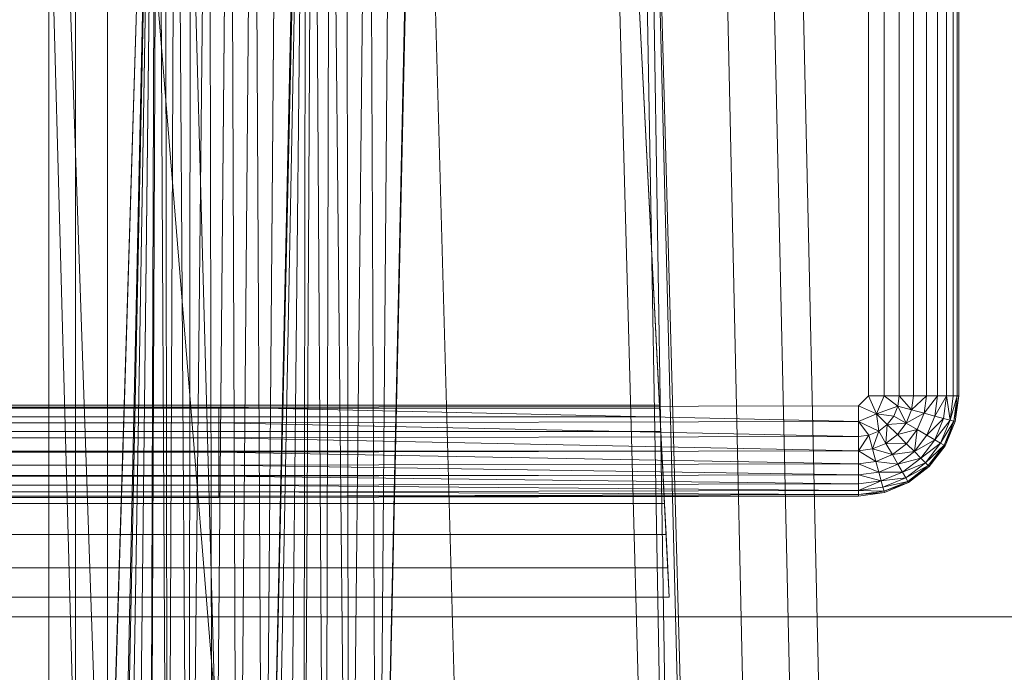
# Model space of a CAD drawing. Header units: metres. Extents: x 391.1 to 430.4, y 12.7 to 28.4.
# Tile 62 of 86: x 401.9462 to 402.0901, y 27.9089 to 28.0042. Entities that reach past the tile are written whole.
import ezdxf

# ---------------------------------------------------------------- set-up
doc = ezdxf.new("R2010")
doc.units = ezdxf.units.M
doc.layers.add('A-DETL-____-MBND', color=7, linetype='Continuous', lineweight=18)
doc.layers.add('A-GENM-____-OTLN', color=7, linetype='Continuous', lineweight=18)

# ---------------------------------------------------------------- blocks, each defined once
blk = doc.blocks.new('Family - Inodor PB-155331-02_ELEC_P0')
at = {"layer": 'A-DETL-____-MBND', "color": 253, "true_color": 0xaaaaaa}
for p, q in [((0.3742, 0.40749), (0.36709, 0.72691)), ((0.3742, 0.40749), (0.36709, 0.72691)), ((0.38104, 0.40776), (0.37392, 0.72725)), ((0.38104, 0.40776), (0.37392, 0.72725)), ((0.38526, 0.40793), (0.37814, 0.72747)), ((0.38526, 0.40793), (0.37814, 0.72747)), ((0.26816, 0.7262), (0.28224, 0.21652)), ((0.28568, 0.7262), (0.26951, 0.2042)), ((0.26951, 0.2042), (0.28565, 0.7256)), ((0.26951, 0.2042), (0.28565, 0.7256)), ((0.27003, 0.72561), (0.27003, 0.44571)), ((0.27003, 0.72561), (0.27965, 0.44571)), ((0.27003, 0.72561), (0.27003, 0.44571)), ((0.27003, 0.72561), (0.27965, 0.44571)), ((0.27003, 0.72561), (0.27003, 0.44571)), ((0.27003, 0.72561), (0.27003, 0.44571)), ((0.27003, 0.21593), (0.28565, 0.7256)), ((0.27003, 0.21593), (0.28565, 0.7256)), ((0.27392, 0.72561), (0.27392, 0.44571)), ((0.27392, 0.72561), (0.27392, 0.44571)), ((0.27859, 0.72561), (0.27859, 0.44571)), ((0.27859, 0.72561), (0.30126, 0.44572)), ((0.27859, 0.72561), (0.27859, 0.44571)), ((0.27859, 0.72561), (0.30126, 0.44572)), ((0.28565, 0.7256), (0.27965, 0.44571)), ((0.27965, 0.44571), (0.28565, 0.7256)), ((0.28565, 0.7256), (0.27965, 0.44571)), ((0.27965, 0.44571), (0.28565, 0.7256)), ((0.28565, 0.7256), (0.27996, 0.44571)), ((0.27996, 0.44571), (0.28565, 0.7256)), ((0.28565, 0.7256), (0.28094, 0.44571)), ((0.28094, 0.44571), (0.28565, 0.7256)), ((0.28565, 0.7256), (0.28254, 0.44571)), ((0.28254, 0.44571), (0.28565, 0.7256)), ((0.28565, 0.7256), (0.28471, 0.44571)), ((0.28471, 0.44571), (0.28565, 0.7256)), ((0.28471, 0.44571), (0.28596, 0.7256)), ((0.28471, 0.44571), (0.28596, 0.7256)), ((0.28596, 0.7256), (0.28739, 0.44571)), ((0.28596, 0.7256), (0.28739, 0.44571)), ((0.28694, 0.7256), (0.28739, 0.44571)), ((0.28694, 0.7256), (0.28739, 0.44571)), ((0.28854, 0.7256), (0.28739, 0.44571)), ((0.28739, 0.44571), (0.28854, 0.7256)), ((0.28854, 0.7256), (0.29049, 0.44571)), ((0.28854, 0.7256), (0.29049, 0.44571)), ((0.28891, 0.7262), (0.30299, 0.21652)), ((0.29071, 0.7256), (0.29049, 0.44571)), ((0.29049, 0.44571), (0.29071, 0.7256)), ((0.29049, 0.44571), (0.29339, 0.7256)), ((0.29049, 0.44571), (0.29339, 0.7256)), ((0.29339, 0.7256), (0.29392, 0.44571)), ((0.29339, 0.7256), (0.29392, 0.44571)), ((0.29649, 0.7256), (0.29392, 0.44571)), ((0.29392, 0.44571), (0.29649, 0.7256)), ((0.29649, 0.7256), (0.29758, 0.44571)), ((0.29649, 0.7256), (0.29758, 0.44571)), ((0.29992, 0.7256), (0.29758, 0.44571)), ((0.29758, 0.44571), (0.29992, 0.7256)), ((0.29992, 0.7256), (0.30135, 0.44571)), ((0.29992, 0.7256), (0.30135, 0.44571)), ((0.3076, 0.72555), (0.30126, 0.44572)), ((0.30126, 0.44572), (0.3076, 0.72555)), ((0.30749, 0.7262), (0.30135, 0.44571)), ((0.30358, 0.7256), (0.30135, 0.44571)), ((0.30135, 0.44571), (0.30358, 0.7256)), ((0.30135, 0.44571), (0.30735, 0.7256)), ((0.30135, 0.44571), (0.30735, 0.7256)), ((0.3076, 0.72555), (0.30226, 0.44566)), ((0.30226, 0.44566), (0.3076, 0.72555)), ((0.3076, 0.72555), (0.30471, 0.44566)), ((0.30471, 0.44566), (0.3076, 0.72555)), ((0.3076, 0.72555), (0.30715, 0.44566)), ((0.30715, 0.44566), (0.3076, 0.72555)), ((0.30715, 0.44566), (0.3086, 0.72555)), ((0.30715, 0.44566), (0.3086, 0.72555)), ((0.3086, 0.72555), (0.31043, 0.44566)), ((0.3086, 0.72555), (0.31043, 0.44566)), ((0.31105, 0.72555), (0.31043, 0.44566)), ((0.31043, 0.44566), (0.31105, 0.72555)), ((0.31105, 0.72555), (0.31384, 0.44566)), ((0.31105, 0.72555), (0.31384, 0.44566)), ((0.31349, 0.72555), (0.31384, 0.44566)), ((0.31349, 0.72555), (0.31384, 0.44566)), ((0.31677, 0.72555), (0.31384, 0.44566)), ((0.31384, 0.44566), (0.31677, 0.72555)), ((0.31677, 0.72555), (0.31794, 0.44566)), ((0.31677, 0.72555), (0.31794, 0.44566)), ((0.32408, 0.7262), (0.31794, 0.44566)), ((0.32019, 0.72555), (0.31794, 0.44566)), ((0.31794, 0.44566), (0.32019, 0.72555)), ((0.31794, 0.44566), (0.32395, 0.72555)), ((0.31794, 0.44566), (0.32395, 0.72555)), ((0.32395, 0.7262), (0.33803, 0.21652)), ((0.35083, 0.7262), (0.36491, 0.21652)), ((0.35578, 0.7262), (0.36491, 0.21652)), ((0.35697, 0.7262), (0.36491, 0.21652)), ((0.35697, 0.7262), (0.36986, 0.21652)), ((0.35697, 0.7262), (0.37104, 0.21652)), ((0.3592, 0.57586), (0.35226, 0.71226)), ((0.35226, 0.71226), (0.36063, 0.54781)), ((0.38973, 0.71226), (0.38973, 0.57723)), ((0.38973, 0.71226), (0.38973, 0.57723)), ((0.38973, 0.71226), (0.38973, 0.57723)), ((0.39201, 0.71226), (0.39201, 0.57723)), ((0.39201, 0.71226), (0.39201, 0.57723)), ((0.39201, 0.71226), (0.39201, 0.57723)), ((0.39423, 0.71226), (0.39423, 0.57723)), ((0.39423, 0.71226), (0.39423, 0.57723)), ((0.39423, 0.71226), (0.39423, 0.57723)), ((0.39631, 0.71226), (0.39631, 0.57723)), ((0.39631, 0.71226), (0.39631, 0.57723)), ((0.39631, 0.71226), (0.39631, 0.57723)), ((0.39819, 0.71226), (0.39819, 0.57723)), ((0.39819, 0.71226), (0.39819, 0.57723)), ((0.39819, 0.71226), (0.39819, 0.57723)), ((0.39982, 0.71226), (0.39982, 0.57723)), ((0.39982, 0.71226), (0.39982, 0.57723)), ((0.39982, 0.71226), (0.39982, 0.57723)), ((0.40114, 0.71226), (0.40114, 0.57723)), ((0.40114, 0.71226), (0.40114, 0.57723)), ((0.40114, 0.71226), (0.40114, 0.57723)), ((0.40211, 0.71226), (0.40211, 0.57723)), ((0.40211, 0.71226), (0.40211, 0.57723)), ((0.40211, 0.71226), (0.40211, 0.57723)), ((0.40271, 0.71226), (0.40271, 0.57723)), ((0.40271, 0.71226), (0.40271, 0.57723)), ((0.40271, 0.71226), (0.40271, 0.57723)), ((0.40291, 0.71226), (0.40291, 0.57723)), ((0.40291, 0.71226), (0.40291, 0.57723)), ((0.40291, 0.71226), (0.40291, 0.57723)), ((0.40291, 0.71226), (0.40291, 0.57723)), ((0.38973, 0.57723), (0.38826, 0.57576)), ((0.38826, 0.57576), (0.38973, 0.57723)), ((0.38826, 0.57576), (0.38973, 0.57723)), ((0.38973, 0.57723), (0.39091, 0.57458)), ((0.38973, 0.57723), (0.39201, 0.57723)), ((0.38973, 0.57723), (0.39091, 0.57458)), ((0.38973, 0.57723), (0.39201, 0.57723)), ((0.39201, 0.57723), (0.39091, 0.57458)), ((0.39091, 0.57458), (0.39201, 0.57723)), ((0.39201, 0.57723), (0.39402, 0.57569)), ((0.39201, 0.57723), (0.39423, 0.57723)), ((0.39201, 0.57723), (0.39402, 0.57569)), ((0.39201, 0.57723), (0.39423, 0.57723)), ((0.39201, 0.57723), (0.39402, 0.57569)), ((0.39201, 0.57723), (0.39423, 0.57723)), ((0.39423, 0.57723), (0.39402, 0.57569)), ((0.39423, 0.57723), (0.39402, 0.57569)), ((0.39402, 0.57569), (0.39423, 0.57723)), ((0.39423, 0.57723), (0.39631, 0.57723)), ((0.39423, 0.57723), (0.39603, 0.57515)), ((0.39423, 0.57723), (0.39631, 0.57723)), ((0.39423, 0.57723), (0.39631, 0.57723)), ((0.39423, 0.57723), (0.39603, 0.57515)), ((0.39631, 0.57723), (0.39603, 0.57515)), ((0.39631, 0.57723), (0.39603, 0.57515)), ((0.39603, 0.57515), (0.39631, 0.57723)), ((0.39603, 0.57515), (0.39819, 0.57723)), ((0.39603, 0.57515), (0.39819, 0.57723)), ((0.39631, 0.57723), (0.39819, 0.57723)), ((0.39631, 0.57723), (0.39819, 0.57723)), ((0.39631, 0.57723), (0.39819, 0.57723)), ((0.39819, 0.57723), (0.39785, 0.57466)), ((0.39819, 0.57723), (0.39785, 0.57466)), ((0.39785, 0.57466), (0.39819, 0.57723)), ((0.39785, 0.57466), (0.39982, 0.57723)), ((0.39785, 0.57466), (0.39982, 0.57723)), ((0.39819, 0.57723), (0.39982, 0.57723)), ((0.39819, 0.57723), (0.39982, 0.57723)), ((0.39819, 0.57723), (0.39982, 0.57723)), ((0.39982, 0.57723), (0.39942, 0.57424)), ((0.39982, 0.57723), (0.39942, 0.57424)), ((0.39942, 0.57424), (0.39982, 0.57723)), ((0.39942, 0.57424), (0.40114, 0.57723)), ((0.39942, 0.57424), (0.40114, 0.57723)), ((0.39982, 0.57723), (0.40114, 0.57723)), ((0.39982, 0.57723), (0.40114, 0.57723)), ((0.39982, 0.57723), (0.40114, 0.57723)), ((0.40114, 0.57723), (0.4007, 0.5739)), ((0.40114, 0.57723), (0.4007, 0.5739)), ((0.4007, 0.5739), (0.40114, 0.57723)), ((0.40114, 0.57723), (0.40211, 0.57723)), ((0.40114, 0.57723), (0.40164, 0.57365)), ((0.40114, 0.57723), (0.40211, 0.57723)), ((0.40114, 0.57723), (0.40211, 0.57723)), ((0.40114, 0.57723), (0.40164, 0.57365)), ((0.40211, 0.57723), (0.40164, 0.57365)), ((0.40211, 0.57723), (0.40164, 0.57365)), ((0.40164, 0.57365), (0.40211, 0.57723)), ((0.40164, 0.57365), (0.40271, 0.57723)), ((0.40164, 0.57365), (0.40271, 0.57723)), ((0.40211, 0.57723), (0.40271, 0.57723)), ((0.40211, 0.57723), (0.40271, 0.57723)), ((0.40211, 0.57723), (0.40271, 0.57723)), ((0.40271, 0.57723), (0.40221, 0.57349)), ((0.40271, 0.57723), (0.40221, 0.57349)), ((0.40221, 0.57349), (0.40291, 0.57723)), ((0.40221, 0.57349), (0.40271, 0.57723)), ((0.40221, 0.57349), (0.40291, 0.57723)), ((0.40291, 0.57723), (0.40241, 0.57344)), ((0.40291, 0.57723), (0.40241, 0.57344)), ((0.40291, 0.57723), (0.40241, 0.57344)), ((0.40291, 0.57723), (0.40241, 0.57344)), ((0.40271, 0.57723), (0.40291, 0.57723)), ((0.40271, 0.57723), (0.40291, 0.57723)), ((0.40271, 0.57723), (0.40291, 0.57723)), ((0.35923, 0.57542), (0.04191, 0.57542)), ((0.3592, 0.57586), (0.04193, 0.57586)), ((0.10805, 0.57556), (0.29485, 0.57556)), ((0.10805, 0.57556), (0.29485, 0.57556)), ((0.10805, 0.57556), (0.29485, 0.57556)), ((0.29485, 0.57556), (0.38826, 0.57576)), ((0.29485, 0.57556), (0.38826, 0.57576)), ((0.29485, 0.57556), (0.38826, 0.57576)), ((0.29485, 0.57556), (0.29485, 0.57328)), ((0.29485, 0.57556), (0.38826, 0.57348)), ((0.29485, 0.57556), (0.29485, 0.57328)), ((0.29485, 0.57556), (0.38826, 0.57348)), ((0.35923, 0.57542), (0.3592, 0.57586)), ((0.35929, 0.57413), (0.35923, 0.57542)), ((0.38826, 0.57576), (0.38826, 0.57348)), ((0.38826, 0.57576), (0.39091, 0.57458)), ((0.38826, 0.57576), (0.38826, 0.57348)), ((0.38826, 0.57576), (0.39091, 0.57458)), ((0.39091, 0.57458), (0.39402, 0.57569)), ((0.39091, 0.57458), (0.39402, 0.57569)), ((0.39402, 0.57569), (0.39343, 0.57425)), ((0.39402, 0.57569), (0.39343, 0.57425)), ((0.39343, 0.57425), (0.39402, 0.57569)), ((0.39603, 0.57515), (0.39402, 0.57569)), ((0.39402, 0.57569), (0.39523, 0.57321)), ((0.39402, 0.57569), (0.39603, 0.57515)), ((0.39402, 0.57569), (0.39603, 0.57515)), ((0.39402, 0.57569), (0.39523, 0.57321)), ((0.35929, 0.57413), (0.04184, 0.57413)), ((0.3594, 0.57201), (0.35929, 0.57413)), ((0.39091, 0.57458), (0.38826, 0.57348)), ((0.38826, 0.57348), (0.39091, 0.57458)), ((0.39091, 0.57458), (0.39124, 0.57206)), ((0.39091, 0.57458), (0.39248, 0.57301)), ((0.39091, 0.57458), (0.39343, 0.57425)), ((0.39091, 0.57458), (0.39124, 0.57206)), ((0.39091, 0.57458), (0.39248, 0.57301)), ((0.39091, 0.57458), (0.39124, 0.57206)), ((0.39091, 0.57458), (0.39343, 0.57425)), ((0.39091, 0.57458), (0.39248, 0.57301)), ((0.39091, 0.57458), (0.39343, 0.57425)), ((0.39343, 0.57425), (0.39248, 0.57301)), ((0.39343, 0.57425), (0.39248, 0.57301)), ((0.39248, 0.57301), (0.39343, 0.57425)), ((0.39343, 0.57425), (0.39523, 0.57321)), ((0.39343, 0.57425), (0.39523, 0.57321)), ((0.39343, 0.57425), (0.39523, 0.57321)), ((0.39603, 0.57515), (0.39523, 0.57321)), ((0.39603, 0.57515), (0.39523, 0.57321)), ((0.39523, 0.57321), (0.39603, 0.57515)), ((0.39523, 0.57321), (0.39785, 0.57466)), ((0.39523, 0.57321), (0.39785, 0.57466)), ((0.39603, 0.57515), (0.39785, 0.57466)), ((0.39603, 0.57515), (0.39785, 0.57466)), ((0.39603, 0.57515), (0.39785, 0.57466)), ((0.39785, 0.57466), (0.39686, 0.57227)), ((0.39785, 0.57466), (0.39686, 0.57227)), ((0.39686, 0.57227), (0.39785, 0.57466)), ((0.39785, 0.57466), (0.39942, 0.57424)), ((0.39785, 0.57466), (0.39942, 0.57424)), ((0.39785, 0.57466), (0.39942, 0.57424)), ((0.39942, 0.57424), (0.39827, 0.57145)), ((0.39942, 0.57424), (0.39827, 0.57145)), ((0.39827, 0.57145), (0.39942, 0.57424)), ((0.39827, 0.57145), (0.4007, 0.5739)), ((0.39827, 0.57145), (0.4007, 0.5739)), ((0.4007, 0.5739), (0.39941, 0.57079)), ((0.4007, 0.5739), (0.39941, 0.57079)), ((0.39941, 0.57079), (0.4007, 0.5739)), ((0.39942, 0.57424), (0.4007, 0.5739)), ((0.39942, 0.57424), (0.4007, 0.5739)), ((0.39942, 0.57424), (0.4007, 0.5739)), ((0.4007, 0.5739), (0.40164, 0.57365)), ((0.4007, 0.5739), (0.40164, 0.57365)), ((0.4007, 0.5739), (0.40164, 0.57365)), ((0.10805, 0.57328), (0.29485, 0.57328)), ((0.10805, 0.57328), (0.29485, 0.57328)), ((0.10805, 0.57328), (0.29485, 0.57328)), ((0.38826, 0.57348), (0.29485, 0.57328)), ((0.38826, 0.57348), (0.29485, 0.57328)), ((0.29485, 0.57328), (0.38826, 0.57348)), ((0.29485, 0.57328), (0.29485, 0.57106)), ((0.29485, 0.57328), (0.38826, 0.57126)), ((0.29485, 0.57328), (0.29485, 0.57106)), ((0.29485, 0.57328), (0.38826, 0.57126)), ((0.38826, 0.57348), (0.38826, 0.57126)), ((0.38826, 0.57348), (0.3898, 0.57147)), ((0.38826, 0.57348), (0.38826, 0.57126)), ((0.38826, 0.57126), (0.38826, 0.57348)), ((0.38826, 0.57348), (0.3898, 0.57147)), ((0.38826, 0.57348), (0.39124, 0.57206)), ((0.38826, 0.57348), (0.3898, 0.57147)), ((0.38826, 0.57348), (0.39124, 0.57206)), ((0.39248, 0.57301), (0.39124, 0.57206)), ((0.39248, 0.57301), (0.39124, 0.57206)), ((0.39124, 0.57206), (0.39248, 0.57301)), ((0.39248, 0.57301), (0.39228, 0.57026)), ((0.39228, 0.57026), (0.39248, 0.57301)), ((0.39248, 0.57301), (0.39523, 0.57321)), ((0.39248, 0.57301), (0.39523, 0.57321)), ((0.39248, 0.57301), (0.39395, 0.57154)), ((0.39248, 0.57301), (0.39395, 0.57154)), ((0.39248, 0.57301), (0.39395, 0.57154)), ((0.39523, 0.57321), (0.39395, 0.57154)), ((0.39523, 0.57321), (0.39395, 0.57154)), ((0.39395, 0.57154), (0.39523, 0.57321)), ((0.39523, 0.57321), (0.39686, 0.57227)), ((0.39523, 0.57321), (0.39686, 0.57227)), ((0.39523, 0.57321), (0.39686, 0.57227)), ((0.39941, 0.57079), (0.40164, 0.57365)), ((0.39941, 0.57079), (0.40164, 0.57365)), ((0.40164, 0.57365), (0.40025, 0.57031)), ((0.40164, 0.57365), (0.40025, 0.57031)), ((0.40025, 0.57031), (0.40164, 0.57365)), ((0.40025, 0.57031), (0.40221, 0.57349)), ((0.40025, 0.57031), (0.40221, 0.57349)), ((0.40221, 0.57349), (0.40077, 0.57001)), ((0.40221, 0.57349), (0.40077, 0.57001)), ((0.40077, 0.57001), (0.40221, 0.57349)), ((0.40221, 0.57349), (0.40094, 0.56991)), ((0.40094, 0.56991), (0.40221, 0.57349)), ((0.40241, 0.57344), (0.40094, 0.56991)), ((0.40241, 0.57344), (0.40094, 0.56991)), ((0.40241, 0.57344), (0.40094, 0.56991)), ((0.40094, 0.56991), (0.40241, 0.57344)), ((0.40164, 0.57365), (0.40221, 0.57349)), ((0.40164, 0.57365), (0.40221, 0.57349)), ((0.40164, 0.57365), (0.40221, 0.57349)), ((0.40221, 0.57349), (0.40241, 0.57344)), ((0.40221, 0.57349), (0.40241, 0.57344)), ((0.40221, 0.57349), (0.40241, 0.57344)), ((0.3594, 0.57201), (0.04173, 0.57201)), ((0.10805, 0.57106), (0.29485, 0.57106)), ((0.10805, 0.57106), (0.29485, 0.57106)), ((0.10805, 0.57106), (0.29485, 0.57106)), ((0.38826, 0.57126), (0.29485, 0.57106)), ((0.38826, 0.57126), (0.29485, 0.57106)), ((0.29485, 0.57106), (0.38826, 0.57126)), ((0.29485, 0.57106), (0.29485, 0.56898)), ((0.29485, 0.57106), (0.38826, 0.56918)), ((0.29485, 0.57106), (0.29485, 0.56898)), ((0.29485, 0.57106), (0.38826, 0.56918)), ((0.35955, 0.56914), (0.3594, 0.57201)), ((0.3898, 0.57147), (0.38826, 0.57126)), ((0.38826, 0.57126), (0.3898, 0.57147)), ((0.3898, 0.57147), (0.38826, 0.56918)), ((0.38826, 0.57126), (0.3898, 0.57147)), ((0.38826, 0.56918), (0.3898, 0.57147)), ((0.38826, 0.57126), (0.38826, 0.56918)), ((0.38826, 0.57126), (0.38826, 0.56918)), ((0.38826, 0.57126), (0.38826, 0.56918)), ((0.39124, 0.57206), (0.3898, 0.57147)), ((0.39124, 0.57206), (0.3898, 0.57147)), ((0.3898, 0.57147), (0.39124, 0.57206)), ((0.3898, 0.57147), (0.39034, 0.56946)), ((0.3898, 0.57147), (0.39034, 0.56946)), ((0.3898, 0.57147), (0.39034, 0.56946)), ((0.39124, 0.57206), (0.39034, 0.56946)), ((0.39034, 0.56946), (0.39124, 0.57206)), ((0.39124, 0.57206), (0.39228, 0.57026)), ((0.39124, 0.57206), (0.39228, 0.57026)), ((0.39124, 0.57206), (0.39228, 0.57026)), ((0.39395, 0.57154), (0.39228, 0.57026)), ((0.39228, 0.57026), (0.39395, 0.57154)), ((0.39228, 0.57026), (0.39395, 0.57154)), ((0.39395, 0.57154), (0.39686, 0.57227)), ((0.39395, 0.57154), (0.39686, 0.57227)), ((0.39395, 0.57154), (0.39528, 0.57021)), ((0.39395, 0.57154), (0.39528, 0.57021)), ((0.39395, 0.57154), (0.39528, 0.57021)), ((0.39686, 0.57227), (0.39528, 0.57021)), ((0.39686, 0.57227), (0.39528, 0.57021)), ((0.39528, 0.57021), (0.39686, 0.57227)), ((0.39686, 0.57227), (0.39643, 0.56906)), ((0.39643, 0.56906), (0.39686, 0.57227)), ((0.39827, 0.57145), (0.39643, 0.56906)), ((0.39643, 0.56906), (0.39827, 0.57145)), ((0.39643, 0.56906), (0.39827, 0.57145)), ((0.39686, 0.57227), (0.39827, 0.57145)), ((0.39686, 0.57227), (0.39827, 0.57145)), ((0.39686, 0.57227), (0.39827, 0.57145)), ((0.39827, 0.57145), (0.39941, 0.57079)), ((0.39827, 0.57145), (0.39941, 0.57079)), ((0.39827, 0.57145), (0.39941, 0.57079)), ((0.39228, 0.57026), (0.39034, 0.56946)), ((0.39034, 0.56946), (0.39228, 0.57026)), ((0.39034, 0.56946), (0.39228, 0.57026)), ((0.39228, 0.57026), (0.39322, 0.56863)), ((0.39228, 0.57026), (0.39322, 0.56863)), ((0.39228, 0.57026), (0.39528, 0.57021)), ((0.39228, 0.57026), (0.39322, 0.56863)), ((0.39228, 0.57026), (0.39528, 0.57021)), ((0.39528, 0.57021), (0.39322, 0.56863)), ((0.39528, 0.57021), (0.39322, 0.56863)), ((0.39322, 0.56863), (0.39528, 0.57021)), ((0.39528, 0.57021), (0.39643, 0.56906)), ((0.39528, 0.57021), (0.39643, 0.56906)), ((0.39528, 0.57021), (0.39643, 0.56906)), ((0.39643, 0.56906), (0.39941, 0.57079)), ((0.39643, 0.56906), (0.39941, 0.57079)), ((0.39941, 0.57079), (0.39736, 0.56812)), ((0.39941, 0.57079), (0.39736, 0.56812)), ((0.39736, 0.56812), (0.39941, 0.57079)), ((0.39736, 0.56812), (0.40025, 0.57031)), ((0.39736, 0.56812), (0.40025, 0.57031)), ((0.40025, 0.57031), (0.39805, 0.56744)), ((0.40025, 0.57031), (0.39805, 0.56744)), ((0.39805, 0.56744), (0.40025, 0.57031)), ((0.39805, 0.56744), (0.40077, 0.57001)), ((0.39805, 0.56744), (0.40077, 0.57001)), ((0.40077, 0.57001), (0.39847, 0.56702)), ((0.40077, 0.57001), (0.39847, 0.56702)), ((0.39847, 0.56702), (0.40077, 0.57001)), ((0.40077, 0.57001), (0.39862, 0.56687)), ((0.39862, 0.56687), (0.40077, 0.57001)), ((0.40094, 0.56991), (0.39862, 0.56687)), ((0.40094, 0.56991), (0.39862, 0.56687)), ((0.40094, 0.56991), (0.39862, 0.56687)), ((0.39862, 0.56687), (0.40094, 0.56991)), ((0.39941, 0.57079), (0.40025, 0.57031)), ((0.39941, 0.57079), (0.40025, 0.57031)), ((0.39941, 0.57079), (0.40025, 0.57031)), ((0.40025, 0.57031), (0.40077, 0.57001)), ((0.40025, 0.57031), (0.40077, 0.57001)), ((0.40025, 0.57031), (0.40077, 0.57001)), ((0.40077, 0.57001), (0.40094, 0.56991)), ((0.40077, 0.57001), (0.40094, 0.56991)), ((0.40077, 0.57001), (0.40094, 0.56991)), ((0.35955, 0.56914), (0.04159, 0.56914)), ((0.10805, 0.56898), (0.29485, 0.56898)), ((0.10805, 0.56898), (0.29485, 0.56898)), ((0.10805, 0.56898), (0.29485, 0.56898)), ((0.38826, 0.56918), (0.29485, 0.56898)), ((0.38826, 0.56918), (0.29485, 0.56898)), ((0.29485, 0.56898), (0.38826, 0.56918)), ((0.29485, 0.56898), (0.29485, 0.5671)), ((0.29485, 0.56898), (0.38826, 0.5673)), ((0.29485, 0.56898), (0.29485, 0.5671)), ((0.29485, 0.56898), (0.38826, 0.5673)), ((0.35973, 0.5656), (0.35955, 0.56914)), ((0.39034, 0.56946), (0.38826, 0.56918)), ((0.38826, 0.56918), (0.39034, 0.56946)), ((0.38826, 0.56918), (0.39034, 0.56946)), ((0.38826, 0.56918), (0.38826, 0.5673)), ((0.38826, 0.56918), (0.38826, 0.5673)), ((0.38826, 0.56918), (0.39083, 0.56764)), ((0.38826, 0.56918), (0.38826, 0.5673)), ((0.38826, 0.56918), (0.39083, 0.56764)), ((0.39034, 0.56946), (0.39083, 0.56764)), ((0.39034, 0.56946), (0.39083, 0.56764)), ((0.39034, 0.56946), (0.39322, 0.56863)), ((0.39034, 0.56946), (0.39083, 0.56764)), ((0.39034, 0.56946), (0.39322, 0.56863)), ((0.39322, 0.56863), (0.39083, 0.56764)), ((0.39322, 0.56863), (0.39083, 0.56764)), ((0.39083, 0.56764), (0.39322, 0.56863)), ((0.39322, 0.56863), (0.39643, 0.56906)), ((0.39322, 0.56863), (0.39643, 0.56906)), ((0.39322, 0.56863), (0.39404, 0.56722)), ((0.39322, 0.56863), (0.39404, 0.56722)), ((0.39322, 0.56863), (0.39404, 0.56722)), ((0.39643, 0.56906), (0.39404, 0.56722)), ((0.39643, 0.56906), (0.39404, 0.56722)), ((0.39404, 0.56722), (0.39643, 0.56906)), ((0.39404, 0.56722), (0.39736, 0.56812)), ((0.39404, 0.56722), (0.39736, 0.56812)), ((0.39736, 0.56812), (0.3947, 0.56608)), ((0.39736, 0.56812), (0.3947, 0.56608)), ((0.3947, 0.56608), (0.39736, 0.56812)), ((0.39643, 0.56906), (0.39736, 0.56812)), ((0.39643, 0.56906), (0.39736, 0.56812)), ((0.39643, 0.56906), (0.39736, 0.56812)), ((0.39736, 0.56812), (0.39805, 0.56744)), ((0.39736, 0.56812), (0.39805, 0.56744)), ((0.39736, 0.56812), (0.39805, 0.56744)), ((0.10805, 0.5671), (0.29485, 0.5671)), ((0.10805, 0.5671), (0.29485, 0.5671)), ((0.10805, 0.5671), (0.29485, 0.5671)), ((0.38826, 0.5673), (0.29485, 0.5671)), ((0.38826, 0.5673), (0.29485, 0.5671)), ((0.29485, 0.5671), (0.38826, 0.5673)), ((0.29485, 0.5671), (0.29485, 0.56547)), ((0.29485, 0.5671), (0.38826, 0.56567)), ((0.29485, 0.5671), (0.29485, 0.56547)), ((0.29485, 0.5671), (0.38826, 0.56567)), ((0.39083, 0.56764), (0.38826, 0.5673)), ((0.39083, 0.56764), (0.38826, 0.5673)), ((0.38826, 0.5673), (0.39083, 0.56764)), ((0.38826, 0.5673), (0.38826, 0.56567)), ((0.38826, 0.5673), (0.38826, 0.56567)), ((0.38826, 0.5673), (0.39125, 0.56607)), ((0.38826, 0.5673), (0.38826, 0.56567)), ((0.38826, 0.5673), (0.39125, 0.56607)), ((0.39083, 0.56764), (0.39125, 0.56607)), ((0.39083, 0.56764), (0.39125, 0.56607)), ((0.39083, 0.56764), (0.39404, 0.56722)), ((0.39083, 0.56764), (0.39125, 0.56607)), ((0.39083, 0.56764), (0.39404, 0.56722)), ((0.39404, 0.56722), (0.39125, 0.56607)), ((0.39404, 0.56722), (0.39125, 0.56607)), ((0.39125, 0.56607), (0.39404, 0.56722)), ((0.39404, 0.56722), (0.3947, 0.56608)), ((0.39404, 0.56722), (0.3947, 0.56608)), ((0.39404, 0.56722), (0.3947, 0.56608)), ((0.3947, 0.56608), (0.39805, 0.56744)), ((0.3947, 0.56608), (0.39805, 0.56744)), ((0.39805, 0.56744), (0.39518, 0.56524)), ((0.39805, 0.56744), (0.39518, 0.56524)), ((0.39518, 0.56524), (0.39805, 0.56744)), ((0.39518, 0.56524), (0.39847, 0.56702)), ((0.39518, 0.56524), (0.39847, 0.56702)), ((0.39847, 0.56702), (0.39548, 0.56472)), ((0.39847, 0.56702), (0.39548, 0.56472)), ((0.39548, 0.56472), (0.39847, 0.56702)), ((0.39548, 0.56472), (0.39862, 0.56687)), ((0.39548, 0.56472), (0.39862, 0.56687)), ((0.39862, 0.56687), (0.39558, 0.56455)), ((0.39862, 0.56687), (0.39558, 0.56455)), ((0.39862, 0.56687), (0.39558, 0.56455)), ((0.39862, 0.56687), (0.39558, 0.56455)), ((0.39805, 0.56744), (0.39847, 0.56702)), ((0.39805, 0.56744), (0.39847, 0.56702)), ((0.39805, 0.56744), (0.39847, 0.56702)), ((0.39847, 0.56702), (0.39862, 0.56687)), ((0.39847, 0.56702), (0.39862, 0.56687)), ((0.39847, 0.56702), (0.39862, 0.56687)), ((0.35973, 0.5656), (0.04141, 0.56559)), ((0.10805, 0.56547), (0.29485, 0.56547)), ((0.10805, 0.56547), (0.29485, 0.56547)), ((0.10805, 0.56547), (0.29485, 0.56547)), ((0.38826, 0.56567), (0.29485, 0.56547)), ((0.38826, 0.56567), (0.29485, 0.56547)), ((0.29485, 0.56547), (0.38826, 0.56567)), ((0.29485, 0.56547), (0.29485, 0.56415)), ((0.29485, 0.56547), (0.29485, 0.56415)), ((0.29485, 0.56547), (0.38826, 0.56435)), ((0.29485, 0.56547), (0.29485, 0.56415)), ((0.29485, 0.56547), (0.38826, 0.56435)), ((0.35993, 0.56149), (0.35973, 0.5656)), ((0.39125, 0.56607), (0.38826, 0.56567)), ((0.39125, 0.56607), (0.38826, 0.56567)), ((0.38826, 0.56567), (0.39125, 0.56607)), ((0.38826, 0.56567), (0.38826, 0.56435)), ((0.38826, 0.56567), (0.38826, 0.56435)), ((0.38826, 0.56567), (0.39159, 0.56479)), ((0.38826, 0.56567), (0.38826, 0.56435)), ((0.38826, 0.56567), (0.39159, 0.56479)), ((0.39125, 0.56607), (0.3947, 0.56608)), ((0.39125, 0.56607), (0.3947, 0.56608)), ((0.39125, 0.56607), (0.39159, 0.56479)), ((0.39125, 0.56607), (0.39159, 0.56479)), ((0.39125, 0.56607), (0.39159, 0.56479)), ((0.3947, 0.56608), (0.39159, 0.56479)), ((0.3947, 0.56608), (0.39159, 0.56479)), ((0.39159, 0.56479), (0.3947, 0.56608)), ((0.39159, 0.56479), (0.39518, 0.56524)), ((0.39159, 0.56479), (0.39518, 0.56524)), ((0.39518, 0.56524), (0.39184, 0.56385)), ((0.39518, 0.56524), (0.39184, 0.56385)), ((0.39184, 0.56385), (0.39518, 0.56524)), ((0.3947, 0.56608), (0.39518, 0.56524)), ((0.3947, 0.56608), (0.39518, 0.56524)), ((0.3947, 0.56608), (0.39518, 0.56524)), ((0.39518, 0.56524), (0.39548, 0.56472)), ((0.39518, 0.56524), (0.39548, 0.56472)), ((0.39518, 0.56524), (0.39548, 0.56472)), ((0.10805, 0.56415), (0.29485, 0.56415)), ((0.10805, 0.56415), (0.29485, 0.56415)), ((0.10805, 0.56415), (0.29485, 0.56415)), ((0.38826, 0.56435), (0.29485, 0.56415)), ((0.38826, 0.56435), (0.29485, 0.56415)), ((0.29485, 0.56415), (0.38826, 0.56435)), ((0.29485, 0.56415), (0.29485, 0.56318)), ((0.29485, 0.56415), (0.29485, 0.56318)), ((0.29485, 0.56415), (0.38826, 0.56338)), ((0.29485, 0.56415), (0.29485, 0.56318)), ((0.29485, 0.56415), (0.38826, 0.56338)), ((0.39159, 0.56479), (0.38826, 0.56435)), ((0.39159, 0.56479), (0.38826, 0.56435)), ((0.38826, 0.56435), (0.39159, 0.56479)), ((0.39159, 0.56479), (0.38826, 0.56338)), ((0.38826, 0.56338), (0.39159, 0.56479)), ((0.38826, 0.56435), (0.38826, 0.56338)), ((0.38826, 0.56435), (0.38826, 0.56338)), ((0.38826, 0.56435), (0.38826, 0.56338)), ((0.39184, 0.56385), (0.38826, 0.56338)), ((0.38826, 0.56338), (0.39184, 0.56385)), ((0.38826, 0.56338), (0.39184, 0.56385)), ((0.39159, 0.56479), (0.39184, 0.56385)), ((0.39159, 0.56479), (0.39184, 0.56385)), ((0.39159, 0.56479), (0.39184, 0.56385)), ((0.39184, 0.56385), (0.39548, 0.56472)), ((0.39184, 0.56385), (0.39548, 0.56472)), ((0.39184, 0.56385), (0.392, 0.56328)), ((0.39184, 0.56385), (0.392, 0.56328)), ((0.39184, 0.56385), (0.392, 0.56328)), ((0.39548, 0.56472), (0.392, 0.56328)), ((0.39548, 0.56472), (0.392, 0.56328)), ((0.392, 0.56328), (0.39548, 0.56472)), ((0.392, 0.56328), (0.39558, 0.56455)), ((0.392, 0.56328), (0.39558, 0.56455)), ((0.39558, 0.56455), (0.39205, 0.56308)), ((0.39558, 0.56455), (0.39205, 0.56308)), ((0.39558, 0.56455), (0.39205, 0.56308)), ((0.39558, 0.56455), (0.39205, 0.56308)), ((0.39548, 0.56472), (0.39558, 0.56455)), ((0.39548, 0.56472), (0.39558, 0.56455)), ((0.39548, 0.56472), (0.39558, 0.56455)), ((0.38826, 0.56258), (0.01465, 0.56258)), ((0.38826, 0.56258), (0.01465, 0.56258)), ((0.10805, 0.56318), (0.29485, 0.56318)), ((0.10805, 0.56318), (0.29485, 0.56318)), ((0.10805, 0.56318), (0.29485, 0.56318)), ((0.10805, 0.56258), (0.29485, 0.56258)), ((0.10805, 0.56258), (0.29485, 0.56258)), ((0.10805, 0.56258), (0.29485, 0.56258)), ((0.29485, 0.56238), (0.10805, 0.56238)), ((0.10805, 0.56238), (0.29485, 0.56238)), ((0.38826, 0.56338), (0.29485, 0.56318)), ((0.38826, 0.56338), (0.29485, 0.56318)), ((0.29485, 0.56318), (0.38826, 0.56338)), ((0.29485, 0.56318), (0.29485, 0.56258)), ((0.29485, 0.56318), (0.29485, 0.56258)), ((0.29485, 0.56318), (0.38826, 0.56278)), ((0.29485, 0.56318), (0.29485, 0.56258)), ((0.29485, 0.56318), (0.38826, 0.56278)), ((0.38826, 0.56278), (0.29485, 0.56258)), ((0.38826, 0.56278), (0.29485, 0.56258)), ((0.29485, 0.56258), (0.38826, 0.56278)), ((0.29485, 0.56258), (0.29485, 0.56238)), ((0.38826, 0.56258), (0.29485, 0.56238)), ((0.29485, 0.56258), (0.29485, 0.56238)), ((0.29485, 0.56258), (0.38826, 0.56258)), ((0.29485, 0.56258), (0.29485, 0.56238)), ((0.38826, 0.56258), (0.29485, 0.56238)), ((0.29485, 0.56258), (0.38826, 0.56258)), ((0.38826, 0.56338), (0.38826, 0.56278)), ((0.38826, 0.56338), (0.38826, 0.56278)), ((0.38826, 0.56338), (0.392, 0.56328)), ((0.38826, 0.56338), (0.38826, 0.56278)), ((0.38826, 0.56338), (0.392, 0.56328)), ((0.392, 0.56328), (0.38826, 0.56278)), ((0.392, 0.56328), (0.38826, 0.56278)), ((0.38826, 0.56278), (0.392, 0.56328)), ((0.39205, 0.56308), (0.38826, 0.56258)), ((0.39205, 0.56308), (0.38826, 0.56258)), ((0.39205, 0.56308), (0.38826, 0.56258)), ((0.38826, 0.56278), (0.39205, 0.56308)), ((0.39205, 0.56308), (0.38826, 0.56258)), ((0.38826, 0.56278), (0.39205, 0.56308)), ((0.38826, 0.56278), (0.38826, 0.56258)), ((0.38826, 0.56278), (0.38826, 0.56258)), ((0.38826, 0.56278), (0.38826, 0.56258)), ((0.392, 0.56328), (0.39205, 0.56308)), ((0.392, 0.56328), (0.39205, 0.56308)), ((0.392, 0.56328), (0.39205, 0.56308)), ((0.35993, 0.56149), (0.0412, 0.56149)), ((0.36017, 0.55695), (0.35993, 0.56149)), ((0.36017, 0.55695), (0.04097, 0.55695)), ((0.36041, 0.55211), (0.36017, 0.55695)), ((0.36041, 0.55211), (0.04072, 0.55211)), ((0.36063, 0.54781), (0.36041, 0.55211)), ((0.0405, 0.54781), (0.36063, 0.54781))]:
    blk.add_line(p, q, dxfattribs=at)
blk = doc.blocks.new('Family - LONDR55-XX_ZZ-ARQ-CAA-M3D-Londres55-155732-02_ELEC_P0')
at = {"layer": 'A-DETL-____-MBND', "color": 253, "true_color": 0xaaaaaa}
blk.add_line((0, 0), (0.34945, 0), dxfattribs=at)
blk = doc.blocks.new('Family - Nuevo macro _8_-155816-02_ELEC_P0')
blk.add_blockref('Family - LONDR55-XX_ZZ-ARQ-CAA-M3D-Londres55-155732-02_ELEC_P0', (0, 0))
blk = doc.blocks.new('LONDR55-XX_ZZ-ARQ-CAA-M3D-Londres55_ifc-1-02_ELEC_P0')
at = {"layer": 'A-DETL-____-MBND', "color": 253, "lineweight": 18, "true_color": 0xaaaaaa}
blk.add_blockref('Family - Inodor PB-155331-02_ELEC_P0', (401.68048, 27.37206), dxfattribs=at)
at = {"layer": 'A-GENM-____-OTLN', "color": 253, "lineweight": 18, "true_color": 0xaaaaaa}
blk.add_blockref('Family - Nuevo macro _8_-155816-02_ELEC_P0', (401.85465, 27.917), dxfattribs=at)

msp = doc.modelspace()

# ---------------------------------------------------------------- block references
at = {"lineweight": 5}
msp.add_blockref('LONDR55-XX_ZZ-ARQ-CAA-M3D-Londres55_ifc-1-02_ELEC_P0', (0, 0), dxfattribs=at)

doc.saveas('drawing.dxf')
